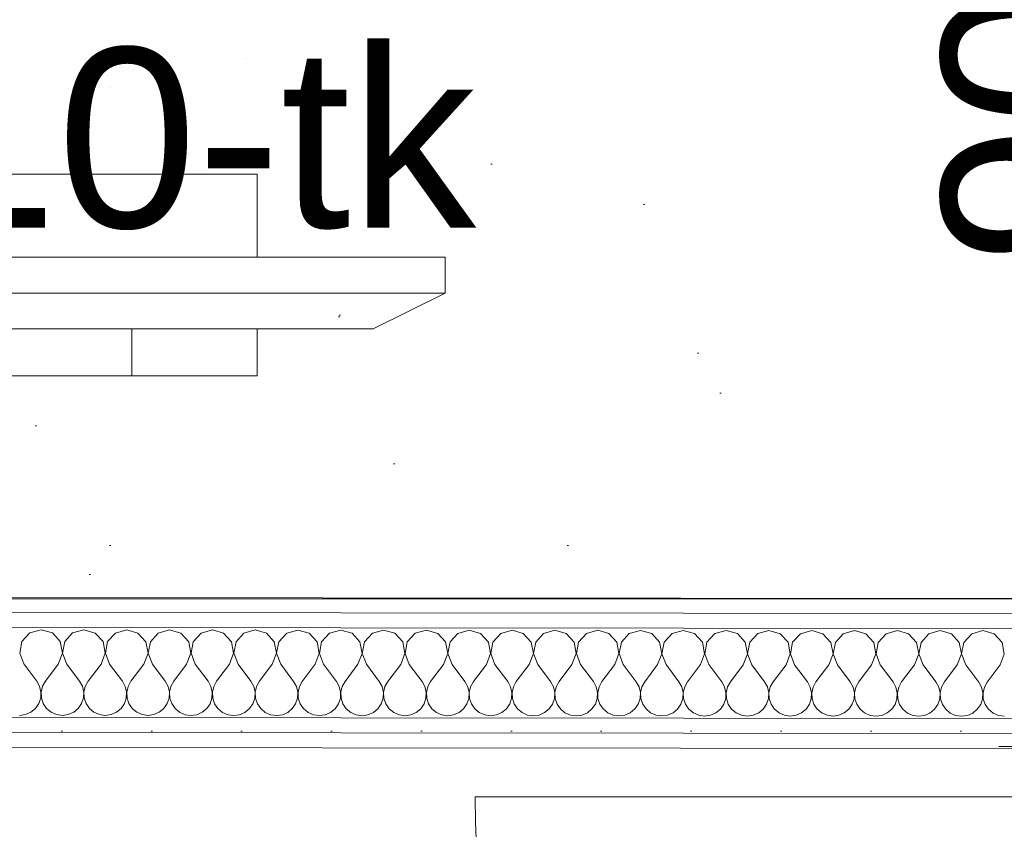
# Model space of a CAD drawing. Header units: millimetres. Extents: x -2532 to 181134, y -4151 to 53885.
# Tile 161 of 165: x 30790 to 31611, y 4118 to 4794. Entities that reach past the tile are written whole.
import ezdxf

# ---------------------------------------------------------------- set-up
doc = ezdxf.new("R2010")
doc.units = ezdxf.units.MM
doc.header["$MEASUREMENT"] = 0
doc.linetypes.add('Wipeout_Contour', pattern=[1000, 0, -1000])
for name, color, linetype in [('AR - Mööbel', 7, 'Continuous'), ('New_AR - Seinad SS 2', 7, 'Continuous'), ('New_AR - Seinad SS.ol', 7, 'Continuous'), ('New_SA - ripplaed', 7, 'Continuous'), ('SA - tähistused - valgustus', 7, 'Continuous')]:
    doc.layers.add(name, color=color, linetype=linetype)
for name, color, linetype, lineweight in [('AR - Mööbel_Pen_No__4', 8, 'Continuous', 13), ('New_AR - Seinad SS.ol_Pen_No__207', 5, 'Continuous', 13), ('New_ARCHICAD Doors_Pen_No__207', 5, 'Continuous', 13), ('New_SA - ripplaed_Pen_No__207', 5, 'Continuous', 9), ('SA - tähistused - valgustus_Pen_No__105', 30, 'Continuous', 5)]:
    doc.layers.add(name, color=color, linetype=linetype, lineweight=lineweight)
doc.styles.add('GENERATED_STYLE_3', font='txt')
doc.dimstyles.new('GENERATED_STYLE__1', dxfattribs={"dimtxt": 150, "dimasz": 76, "dimexe": 0.18, "dimexo": 0.0625, "dimgap": 0.09, "dimtad": 1, "dimdec": 0, "dimzin": 0, "dimdsep": 46, "dimtxsty": 'GENERATED_STYLE_3', "dimblk": 'ARROWHEAD_2', "dimblk1": 'ARROWHEAD_2', "dimblk2": 'ARROWHEAD_2', "dimcen": 0.09, "dimse1": 1, "dimse2": 1, "dimclrd": 256, "dimclre": 256, "dimclrt": 256, "dimadec": 0, "dimazin": 0, "dimtfac": 1, "dimtdec": 4, "dimtmove": 0, "dimatfit": 3, "dimfxl": 0, "dimtolj": 1, "dimtzin": 0, "dimarcsym": 0})
doc.dimstyles.new('GENERATED_STYLE__2', dxfattribs={"dimtxt": 150, "dimasz": 76, "dimexe": 0.18, "dimexo": 0.0625, "dimgap": 0.09, "dimtad": 1, "dimtih": 1, "dimtoh": 1, "dimdec": 0, "dimzin": 0, "dimdsep": 46, "dimtxsty": 'GENERATED_STYLE_3', "dimblk": 'ARROWHEAD_2', "dimblk1": 'ARROWHEAD_2', "dimblk2": 'ARROWHEAD_2', "dimcen": 0.09, "dimse1": 1, "dimse2": 1, "dimclrd": 256, "dimclre": 256, "dimclrt": 256, "dimadec": 0, "dimazin": 0, "dimtfac": 1, "dimtdec": 4, "dimtmove": 0, "dimatfit": 3, "dimfxl": 0, "dimtolj": 1, "dimtzin": 0, "dimarcsym": 0})
doc.dimstyles.new('GENERATED_STYLE__3', dxfattribs={"dimtxt": 150, "dimasz": 76, "dimexe": 0.18, "dimexo": 0.0625, "dimgap": 0.09, "dimtad": 1, "dimdec": 0, "dimzin": 0, "dimdsep": 46, "dimtxsty": 'GENERATED_STYLE_3', "dimblk": 'ARROWHEAD_2', "dimblk1": 'ARROWHEAD_2', "dimblk2": 'ARROWHEAD_2', "dimcen": 0.09, "dimse1": 1, "dimse2": 1, "dimclrd": 256, "dimclre": 256, "dimclrt": 256, "dimadec": 0, "dimazin": 0, "dimtfac": 1, "dimtdec": 4, "dimtmove": 2, "dimatfit": 3, "dimfxl": 0, "dimtolj": 1, "dimtzin": 0, "dimarcsym": 0})
pattern_1 = [(0, (0, 0), (0, 75), [0, -75])]

# ---------------------------------------------------------------- blocks, each defined once
blk = doc.blocks.new('Slab_30_1', base_point=(29845.23, 1165.73))
at = {"layer": 'New_SA - ripplaed_Pen_No__207', "linetype": 'Continuous'}
h = blk.add_hatch(dxfattribs=at)
h.set_pattern_fill('Dot___Dashed_hõre_0001', color=256, style=0, pattern_type=2)
h.set_pattern_definition([(45, (0, 0), (-707.107, 707.107), [750, -250, 0, -250]), (45, (88.4, 795.5), (-707.107, 707.107), [750, -250, 0, -250])])
h.paths.add_polyline_path([(29845.23, 1165.73), (31938.79, 1166.34), (31938.79, 4185.35), (29846.79, 4187.38)])
at = {"layer": 'New_SA - ripplaed_Pen_No__207', "linetype": 'Continuous', "flags": 128}
blk.add_lwpolyline([(29845.23, 1165.73), (31938.79, 1166.34), (31938.79, 4185.35), (29846.79, 4187.38)], close=True, dxfattribs=at)
blk = doc.blocks.new('Slab_59_1', base_point=(31938.91, 4310.35))
at = {"layer": 'New_SA - ripplaed_Pen_No__207', "linetype": 'Continuous'}
h = blk.add_hatch(dxfattribs=at)
h.set_pattern_fill('Carpet_0001', color=256, style=0, pattern_type=2)
h.set_pattern_definition([(45, (0, 600), (-190.9188, 190.9188), [0, -180, 0, -270]), (110, (600, 600), (253.717, 92.3454), [0, -132, 0, -228])])
h.paths.add_polyline_path([(31938.91, 4310.35), (31939.02, 7675.28), (31146.32, 7675.28), (31147.58, 7230.28), (28849.33, 7225.21), (28841.31, 6425.25), (28671.31, 6424.87), (28650.15, 4312.38), (29846.91, 4312.38)])
at = {"layer": 'New_SA - ripplaed_Pen_No__207', "linetype": 'Continuous', "flags": 128}
blk.add_lwpolyline([(31938.91, 4310.35), (31939.02, 7675.28), (31146.32, 7675.28), (31147.58, 7230.28), (28849.33, 7225.21), (28841.31, 6425.25), (28671.31, 6424.87), (28650.15, 4312.38), (29846.91, 4312.38)], close=True, dxfattribs=at)
blk = doc.blocks.new('*X736')
at = {"layer": 'New_AR - Seinad SS.ol_Pen_No__207', "linetype": 'Continuous'}
for p, q in [((30798.36, 4282), (30791.77, 4274.8)), ((30807.75, 4284.66), (30798.36, 4282)), ((30817.13, 4281.98), (30807.75, 4284.66)), ((30823.71, 4274.77), (30817.13, 4281.98)), ((30834.07, 4281.97), (30827.48, 4274.77)), ((30843.46, 4284.62), (30834.07, 4281.97)), ((30852.85, 4281.95), (30843.46, 4284.62)), ((30859.42, 4274.74), (30852.85, 4281.95)), ((30869.78, 4281.93), (30863.19, 4274.73)), ((30879.18, 4284.59), (30869.78, 4281.93)), ((30888.56, 4281.91), (30879.18, 4284.59)), ((30895.14, 4274.7), (30888.56, 4281.91)), ((30905.5, 4281.9), (30898.91, 4274.7)), ((30914.89, 4284.55), (30905.5, 4281.9)), ((30924.28, 4281.88), (30914.89, 4284.55)), ((30930.85, 4274.67), (30924.28, 4281.88)), ((30941.21, 4281.86), (30934.62, 4274.66)), ((30950.6, 4284.52), (30941.21, 4281.86)), ((30959.99, 4281.84), (30950.6, 4284.52)), ((30966.57, 4274.63), (30959.99, 4281.84)), ((30976.93, 4281.83), (30970.34, 4274.63)), ((30986.32, 4284.49), (30976.93, 4281.83)), ((30995.7, 4281.81), (30986.32, 4284.49)), ((31002.28, 4274.6), (30995.7, 4281.81)), ((31012.64, 4281.79), (31006.05, 4274.6)), ((31022.03, 4284.45), (31012.64, 4281.79)), ((31031.42, 4281.77), (31022.03, 4284.45)), ((31037.99, 4274.56), (31031.42, 4281.77)), ((31048.36, 4281.76), (31041.77, 4274.56)), ((31057.75, 4284.42), (31048.36, 4281.76)), ((31067.13, 4281.74), (31057.75, 4284.42)), ((31073.71, 4274.53), (31067.13, 4281.74)), ((31084.07, 4281.72), (31077.48, 4274.53)), ((31093.46, 4284.38), (31084.07, 4281.72)), ((31102.85, 4281.71), (31093.46, 4284.38)), ((31109.42, 4274.49), (31102.85, 4281.71)), ((31119.78, 4281.69), (31113.19, 4274.49)), ((31129.18, 4284.35), (31119.78, 4281.69)), ((31138.56, 4281.67), (31129.18, 4284.35)), ((31145.14, 4274.46), (31138.56, 4281.67)), ((31155.5, 4281.65), (31148.91, 4274.46)), ((31164.89, 4284.31), (31155.5, 4281.65)), ((31174.28, 4281.64), (31164.89, 4284.31)), ((31180.85, 4274.43), (31174.28, 4281.64)), ((31191.21, 4281.62), (31184.62, 4274.42)), ((31200.6, 4284.28), (31191.21, 4281.62)), ((31209.99, 4281.6), (31200.6, 4284.28)), ((31216.57, 4274.39), (31209.99, 4281.6)), ((31226.93, 4281.59), (31220.34, 4274.39)), ((31236.32, 4284.24), (31226.93, 4281.59)), ((31245.7, 4281.57), (31236.32, 4284.24)), ((31252.28, 4274.36), (31245.7, 4281.57)), ((31262.64, 4281.55), (31256.05, 4274.35)), ((31272.03, 4284.21), (31262.64, 4281.55)), ((31281.42, 4281.53), (31272.03, 4284.21)), ((31287.99, 4274.32), (31281.42, 4281.53)), ((31298.36, 4281.52), (31291.77, 4274.32)), ((31307.75, 4284.17), (31298.36, 4281.52)), ((31317.13, 4281.5), (31307.75, 4284.17)), ((31323.71, 4274.29), (31317.13, 4281.5)), ((31334.07, 4281.48), (31327.48, 4274.28)), ((31343.46, 4284.14), (31334.07, 4281.48)), ((31352.85, 4281.46), (31343.46, 4284.14)), ((31359.42, 4274.25), (31352.85, 4281.46)), ((31369.78, 4281.45), (31363.19, 4274.25)), ((31379.18, 4284.1), (31369.78, 4281.45)), ((31388.56, 4281.43), (31379.18, 4284.1)), ((31395.14, 4274.22), (31388.56, 4281.43)), ((31405.5, 4281.41), (31398.91, 4274.21)), ((31414.89, 4284.07), (31405.5, 4281.41)), ((31424.28, 4281.39), (31414.89, 4284.07)), ((31430.85, 4274.18), (31424.28, 4281.39)), ((31441.21, 4281.38), (31434.62, 4274.18)), ((31450.6, 4284.03), (31441.21, 4281.38)), ((31459.99, 4281.36), (31450.6, 4284.03)), ((31466.57, 4274.15), (31459.99, 4281.36)), ((31476.93, 4281.34), (31470.34, 4274.14)), ((31486.32, 4284), (31476.93, 4281.34)), ((31495.7, 4281.32), (31486.32, 4284)), ((31502.28, 4274.11), (31495.7, 4281.32)), ((31512.64, 4281.31), (31506.05, 4274.11)), ((31522.03, 4283.97), (31512.64, 4281.31)), ((31531.42, 4281.29), (31522.03, 4283.97)), ((31537.99, 4274.08), (31531.42, 4281.29)), ((31548.36, 4281.27), (31541.77, 4274.08)), ((31557.75, 4283.93), (31548.36, 4281.27)), ((31567.13, 4281.25), (31557.75, 4283.93)), ((31573.71, 4274.04), (31567.13, 4281.25)), ((31584.07, 4281.24), (31577.48, 4274.04)), ((31593.46, 4283.9), (31584.07, 4281.24)), ((31602.85, 4281.22), (31593.46, 4283.9)), ((31609.42, 4274.01), (31602.85, 4281.22)), ((30791.77, 4274.8), (30789.94, 4265.22)), ((30825.51, 4265.18), (30823.71, 4274.77)), ((30827.48, 4274.77), (30825.66, 4265.18)), ((30861.23, 4265.15), (30859.42, 4274.74)), ((30863.19, 4274.73), (30861.37, 4265.15)), ((30896.94, 4265.11), (30895.14, 4274.7)), ((30898.91, 4274.7), (30897.09, 4265.11)), ((30932.66, 4265.08), (30930.85, 4274.67)), ((30934.62, 4274.66), (30932.8, 4265.08)), ((30968.37, 4265.04), (30966.57, 4274.63)), ((30970.34, 4274.63), (30968.51, 4265.04)), ((31004.08, 4265.01), (31002.28, 4274.6)), ((31006.05, 4274.6), (31004.23, 4265.01)), ((31039.8, 4264.97), (31037.99, 4274.56)), ((31041.77, 4274.56), (31039.94, 4264.97)), ((31075.51, 4264.94), (31073.71, 4274.53)), ((31077.48, 4274.53), (31075.66, 4264.94)), ((31111.23, 4264.9), (31109.42, 4274.49)), ((31113.19, 4274.49), (31111.37, 4264.9)), ((31146.94, 4264.87), (31145.14, 4274.46)), ((31148.91, 4274.46), (31147.09, 4264.87)), ((31182.66, 4264.83), (31180.85, 4274.43)), ((31184.62, 4274.42), (31182.8, 4264.83)), ((31218.37, 4264.8), (31216.57, 4274.39)), ((31220.34, 4274.39), (31218.51, 4264.8)), ((31254.08, 4264.76), (31252.28, 4274.36)), ((31256.05, 4274.35), (31254.23, 4264.76)), ((31289.8, 4264.73), (31287.99, 4274.32)), ((31291.77, 4274.32), (31289.94, 4264.73)), ((31325.51, 4264.7), (31323.71, 4274.29)), ((31327.48, 4274.28), (31325.66, 4264.7)), ((31361.23, 4264.66), (31359.42, 4274.25)), ((31363.19, 4274.25), (31361.37, 4264.66)), ((31396.94, 4264.63), (31395.14, 4274.22)), ((31398.91, 4274.21), (31397.09, 4264.63)), ((31432.66, 4264.59), (31430.85, 4274.18)), ((31434.62, 4274.18), (31432.8, 4264.59)), ((31468.37, 4264.56), (31466.57, 4274.15)), ((31470.34, 4274.14), (31468.51, 4264.56)), ((31504.08, 4264.52), (31502.28, 4274.11)), ((31506.05, 4274.11), (31504.23, 4264.52)), ((31539.8, 4264.49), (31537.99, 4274.08)), ((31541.77, 4274.08), (31539.94, 4264.49)), ((31575.51, 4264.45), (31573.71, 4274.04)), ((31577.48, 4274.04), (31575.66, 4264.45)), ((31611.23, 4264.42), (31609.42, 4274.01)), ((30789.94, 4265.22), (30793.43, 4256.1)), ((30822, 4256.07), (30825.51, 4265.18)), ((30825.66, 4265.18), (30829.15, 4256.07)), ((30857.72, 4256.04), (30861.23, 4265.15)), ((30861.37, 4265.15), (30864.86, 4256.03)), ((30893.43, 4256), (30896.94, 4265.11)), ((30897.09, 4265.11), (30900.58, 4256)), ((30929.15, 4255.97), (30932.66, 4265.08)), ((30932.8, 4265.08), (30936.29, 4255.96)), ((30964.86, 4255.94), (30968.37, 4265.04)), ((30968.51, 4265.04), (30972, 4255.93)), ((31000.58, 4255.9), (31004.08, 4265.01)), ((31004.23, 4265.01), (31007.72, 4255.89)), ((31036.29, 4255.87), (31039.8, 4264.97)), ((31039.94, 4264.97), (31043.43, 4255.86)), ((31072, 4255.83), (31075.51, 4264.94)), ((31075.66, 4264.94), (31079.15, 4255.82)), ((31107.72, 4255.8), (31111.23, 4264.9)), ((31111.37, 4264.9), (31114.86, 4255.79)), ((31143.43, 4255.76), (31146.94, 4264.87)), ((31147.09, 4264.87), (31150.58, 4255.75)), ((31179.15, 4255.73), (31182.66, 4264.83)), ((31182.8, 4264.83), (31186.29, 4255.72)), ((31214.86, 4255.69), (31218.37, 4264.8)), ((31218.51, 4264.8), (31222, 4255.69)), ((31250.58, 4255.66), (31254.08, 4264.76)), ((31254.23, 4264.76), (31257.72, 4255.65)), ((31286.29, 4255.62), (31289.8, 4264.73)), ((31289.94, 4264.73), (31293.43, 4255.62)), ((31322, 4255.59), (31325.51, 4264.7)), ((31325.66, 4264.7), (31329.15, 4255.58)), ((31357.72, 4255.55), (31361.23, 4264.66)), ((31361.37, 4264.66), (31364.86, 4255.55)), ((31393.43, 4255.52), (31396.94, 4264.63)), ((31397.09, 4264.63), (31400.58, 4255.51)), ((31429.15, 4255.48), (31432.66, 4264.59)), ((31432.8, 4264.59), (31436.29, 4255.48)), ((31464.86, 4255.45), (31468.37, 4264.56)), ((31468.51, 4264.56), (31472, 4255.44)), ((31500.58, 4255.41), (31504.08, 4264.52)), ((31504.23, 4264.52), (31507.72, 4255.41)), ((31536.29, 4255.38), (31539.8, 4264.49)), ((31539.94, 4264.49), (31543.43, 4255.37)), ((31572, 4255.35), (31575.51, 4264.45)), ((31575.66, 4264.45), (31579.15, 4255.34)), ((31607.72, 4255.31), (31611.23, 4264.42)), ((30793.43, 4256.1), (30804.13, 4241.81)), ((30822, 4256.07), (30811.28, 4241.8)), ((30829.15, 4256.07), (30839.85, 4241.77)), ((30857.72, 4256.04), (30846.99, 4241.76)), ((30864.86, 4256.03), (30875.56, 4241.74)), ((30893.43, 4256), (30882.71, 4241.73)), ((30900.58, 4256), (30911.28, 4241.7)), ((30929.15, 4255.97), (30918.42, 4241.69)), ((30936.29, 4255.96), (30946.99, 4241.67)), ((30964.86, 4255.94), (30954.13, 4241.66)), ((30972, 4255.93), (30982.71, 4241.63)), ((31000.58, 4255.9), (30989.85, 4241.63)), ((31007.72, 4255.89), (31018.42, 4241.6)), ((31036.29, 4255.87), (31025.56, 4241.59)), ((31043.43, 4255.86), (31054.13, 4241.56)), ((31072, 4255.83), (31061.28, 4241.56)), ((31079.15, 4255.82), (31089.85, 4241.53)), ((31107.72, 4255.8), (31096.99, 4241.52)), ((31114.86, 4255.79), (31125.56, 4241.49)), ((31143.43, 4255.76), (31132.71, 4241.49)), ((31150.58, 4255.75), (31161.28, 4241.46)), ((31179.15, 4255.73), (31168.42, 4241.45)), ((31186.29, 4255.72), (31196.99, 4241.42)), ((31214.86, 4255.69), (31204.13, 4241.42)), ((31222, 4255.69), (31232.71, 4241.39)), ((31250.58, 4255.66), (31239.85, 4241.38)), ((31257.72, 4255.65), (31268.42, 4241.35)), ((31286.29, 4255.62), (31275.56, 4241.35)), ((31293.43, 4255.62), (31304.13, 4241.32)), ((31322, 4255.59), (31311.28, 4241.31)), ((31329.15, 4255.58), (31339.85, 4241.29)), ((31357.72, 4255.55), (31346.99, 4241.28)), ((31364.86, 4255.55), (31375.56, 4241.25)), ((31393.43, 4255.52), (31382.71, 4241.24)), ((31400.58, 4255.51), (31411.28, 4241.22)), ((31429.15, 4255.48), (31418.42, 4241.21)), ((31436.29, 4255.48), (31446.99, 4241.18)), ((31464.86, 4255.45), (31454.13, 4241.17)), ((31472, 4255.44), (31482.71, 4241.15)), ((31500.58, 4255.41), (31489.85, 4241.14)), ((31507.72, 4255.41), (31518.42, 4241.11)), ((31536.29, 4255.38), (31525.56, 4241.1)), ((31543.43, 4255.37), (31554.13, 4241.08)), ((31572, 4255.35), (31561.28, 4241.07)), ((31579.15, 4255.34), (31589.85, 4241.04)), ((31607.72, 4255.31), (31596.99, 4241.04)), ((30806.51, 4237.49), (30804.13, 4241.81)), ((30811.28, 4241.8), (30808.89, 4237.49)), ((30842.23, 4237.46), (30839.85, 4241.77)), ((30846.99, 4241.76), (30844.6, 4237.45)), ((30877.94, 4237.42), (30875.56, 4241.74)), ((30882.71, 4241.73), (30880.32, 4237.42)), ((30913.66, 4237.39), (30911.28, 4241.7)), ((30918.42, 4241.69), (30916.03, 4237.39)), ((30949.37, 4237.35), (30946.99, 4241.67)), ((30954.13, 4241.66), (30951.75, 4237.35)), ((30985.09, 4237.32), (30982.71, 4241.63)), ((30989.85, 4241.63), (30987.46, 4237.32)), ((31020.8, 4237.28), (31018.42, 4241.6)), ((31025.56, 4241.59), (31023.17, 4237.28)), ((31056.51, 4237.25), (31054.13, 4241.56)), ((31061.28, 4241.56), (31058.89, 4237.25)), ((31092.23, 4237.21), (31089.85, 4241.53)), ((31096.99, 4241.52), (31094.6, 4237.21)), ((31127.94, 4237.18), (31125.56, 4241.49)), ((31132.71, 4241.49), (31130.32, 4237.18)), ((31163.66, 4237.14), (31161.28, 4241.46)), ((31168.42, 4241.45), (31166.03, 4237.14)), ((31199.37, 4237.11), (31196.99, 4241.42)), ((31204.13, 4241.42), (31201.75, 4237.11)), ((31235.09, 4237.08), (31232.71, 4241.39)), ((31239.85, 4241.38), (31237.46, 4237.07)), ((31270.8, 4237.04), (31268.42, 4241.35)), ((31275.56, 4241.35), (31273.17, 4237.04)), ((31306.51, 4237.01), (31304.13, 4241.32)), ((31311.28, 4241.31), (31308.89, 4237)), ((31342.23, 4236.97), (31339.85, 4241.29)), ((31346.99, 4241.28), (31344.6, 4236.97)), ((31377.94, 4236.94), (31375.56, 4241.25)), ((31382.71, 4241.24), (31380.32, 4236.93)), ((31413.66, 4236.9), (31411.28, 4241.22)), ((31418.42, 4241.21), (31416.03, 4236.9)), ((31449.37, 4236.87), (31446.99, 4241.18)), ((31454.13, 4241.17), (31451.75, 4236.86)), ((31485.08, 4236.83), (31482.71, 4241.15)), ((31489.85, 4241.14), (31487.46, 4236.83)), ((31520.8, 4236.8), (31518.42, 4241.11)), ((31525.56, 4241.1), (31523.17, 4236.8)), ((31556.51, 4236.76), (31554.13, 4241.08)), ((31561.28, 4241.07), (31558.89, 4236.76)), ((31592.23, 4236.73), (31589.85, 4241.04)), ((31596.99, 4241.04), (31594.6, 4236.73)), ((30807.62, 4232.69), (30806.51, 4237.49)), ((30807.38, 4227.77), (30807.62, 4232.69)), ((30808.89, 4237.49), (30807.77, 4232.69)), ((30807.77, 4232.69), (30808, 4227.77)), ((30843.34, 4232.66), (30842.23, 4237.46)), ((30843.1, 4227.74), (30843.34, 4232.66)), ((30844.6, 4237.45), (30843.48, 4232.66)), ((30843.48, 4232.66), (30843.72, 4227.74)), ((30879.05, 4232.62), (30877.94, 4237.42)), ((30878.81, 4227.7), (30879.05, 4232.62)), ((30880.32, 4237.42), (30879.2, 4232.62)), ((30879.2, 4232.62), (30879.43, 4227.7)), ((30914.77, 4232.59), (30913.66, 4237.39)), ((30914.52, 4227.67), (30914.77, 4232.59)), ((30916.03, 4237.39), (30914.91, 4232.59)), ((30914.91, 4232.59), (30915.15, 4227.67)), ((30950.48, 4232.55), (30949.37, 4237.35)), ((30950.24, 4227.63), (30950.48, 4232.55)), ((30951.75, 4237.35), (30950.63, 4232.55)), ((30950.63, 4232.55), (30950.86, 4227.63)), ((30986.2, 4232.52), (30985.09, 4237.32)), ((30985.95, 4227.6), (30986.2, 4232.52)), ((30987.46, 4237.32), (30986.34, 4232.52)), ((30986.34, 4232.52), (30986.57, 4227.6)), ((31021.91, 4232.48), (31020.8, 4237.28)), ((31021.67, 4227.56), (31021.91, 4232.48)), ((31023.17, 4237.28), (31022.05, 4232.48)), ((31022.05, 4232.48), (31022.29, 4227.56)), ((31057.62, 4232.45), (31056.51, 4237.25)), ((31057.38, 4227.53), (31057.62, 4232.45)), ((31058.89, 4237.25), (31057.77, 4232.45)), ((31057.77, 4232.45), (31058, 4227.53)), ((31093.34, 4232.41), (31092.23, 4237.21)), ((31093.1, 4227.49), (31093.34, 4232.41)), ((31094.6, 4237.21), (31093.48, 4232.41)), ((31093.48, 4232.41), (31093.72, 4227.49)), ((31129.05, 4232.38), (31127.94, 4237.18)), ((31128.81, 4227.46), (31129.05, 4232.38)), ((31130.32, 4237.18), (31129.2, 4232.38)), ((31129.2, 4232.38), (31129.43, 4227.46)), ((31164.77, 4232.34), (31163.66, 4237.14)), ((31164.52, 4227.42), (31164.77, 4232.34)), ((31166.03, 4237.14), (31164.91, 4232.34)), ((31164.91, 4232.34), (31165.15, 4227.42)), ((31200.48, 4232.31), (31199.37, 4237.11)), ((31200.24, 4227.39), (31200.48, 4232.31)), ((31201.75, 4237.11), (31200.63, 4232.31)), ((31200.63, 4232.31), (31200.86, 4227.39)), ((31236.2, 4232.28), (31235.09, 4237.08)), ((31235.95, 4227.35), (31236.2, 4232.28)), ((31237.46, 4237.07), (31236.34, 4232.28)), ((31236.34, 4232.28), (31236.57, 4227.35)), ((31271.91, 4232.24), (31270.8, 4237.04)), ((31271.67, 4227.32), (31271.91, 4232.24)), ((31273.17, 4237.04), (31272.05, 4232.24)), ((31272.05, 4232.24), (31272.29, 4227.32)), ((31307.62, 4232.21), (31306.51, 4237.01)), ((31307.38, 4227.28), (31307.62, 4232.21)), ((31308.89, 4237), (31307.77, 4232.21)), ((31307.77, 4232.21), (31308, 4227.28)), ((31343.34, 4232.17), (31342.23, 4236.97)), ((31343.09, 4227.25), (31343.34, 4232.17)), ((31344.6, 4236.97), (31343.48, 4232.17)), ((31343.48, 4232.17), (31343.72, 4227.25)), ((31379.05, 4232.14), (31377.94, 4236.94)), ((31378.81, 4227.22), (31379.05, 4232.14)), ((31380.32, 4236.93), (31379.2, 4232.14)), ((31379.2, 4232.14), (31379.43, 4227.21)), ((31414.77, 4232.1), (31413.66, 4236.9)), ((31414.52, 4227.18), (31414.77, 4232.1)), ((31416.03, 4236.9), (31414.91, 4232.1)), ((31414.91, 4232.1), (31415.15, 4227.18)), ((31450.48, 4232.07), (31449.37, 4236.87)), ((31450.24, 4227.15), (31450.48, 4232.07)), ((31451.75, 4236.86), (31450.63, 4232.07)), ((31450.63, 4232.07), (31450.86, 4227.15)), ((31486.2, 4232.03), (31485.08, 4236.83)), ((31485.95, 4227.11), (31486.2, 4232.03)), ((31487.46, 4236.83), (31486.34, 4232.03)), ((31486.34, 4232.03), (31486.57, 4227.11)), ((31521.91, 4232), (31520.8, 4236.8)), ((31521.67, 4227.08), (31521.91, 4232)), ((31523.17, 4236.8), (31522.05, 4232)), ((31522.05, 4232), (31522.29, 4227.08)), ((31557.62, 4231.96), (31556.51, 4236.76)), ((31557.38, 4227.04), (31557.62, 4231.96)), ((31558.89, 4236.76), (31557.77, 4231.96)), ((31557.77, 4231.96), (31558, 4227.04)), ((31593.34, 4231.93), (31592.23, 4236.73)), ((31593.09, 4227.01), (31593.34, 4231.93)), ((31594.6, 4236.73), (31593.48, 4231.93)), ((31593.48, 4231.93), (31593.72, 4227.01)), ((30803.01, 4219.05), (30805.8, 4223.1)), ((30805.8, 4223.1), (30807.38, 4227.77)), ((30808, 4227.77), (30809.57, 4223.1)), ((30809.57, 4223.1), (30812.36, 4219.04)), ((30838.72, 4219.01), (30841.52, 4223.07)), ((30841.52, 4223.07), (30843.1, 4227.74)), ((30843.72, 4227.74), (30845.29, 4223.07)), ((30845.29, 4223.07), (30848.07, 4219)), ((30874.44, 4218.98), (30877.23, 4223.03)), ((30877.23, 4223.03), (30878.81, 4227.7)), ((30879.43, 4227.7), (30881, 4223.03)), ((30881, 4223.03), (30883.79, 4218.97)), ((30910.15, 4218.94), (30912.94, 4223)), ((30912.94, 4223), (30914.52, 4227.67)), ((30915.15, 4227.67), (30916.72, 4223)), ((30916.72, 4223), (30919.5, 4218.93)), ((30945.86, 4218.91), (30948.66, 4222.96)), ((30948.66, 4222.96), (30950.24, 4227.63)), ((30950.86, 4227.63), (30952.43, 4222.96)), ((30952.43, 4222.96), (30955.22, 4218.9)), ((30981.58, 4218.87), (30984.37, 4222.93)), ((30984.37, 4222.93), (30985.95, 4227.6)), ((30986.57, 4227.6), (30988.14, 4222.93)), ((30988.14, 4222.93), (30990.93, 4218.86)), ((31017.29, 4218.84), (31020.09, 4222.9)), ((31020.09, 4222.9), (31021.67, 4227.56)), ((31022.29, 4227.56), (31023.86, 4222.89)), ((31023.86, 4222.89), (31026.64, 4218.83)), ((31053.01, 4218.8), (31055.8, 4222.86)), ((31055.8, 4222.86), (31057.38, 4227.53)), ((31058, 4227.53), (31059.57, 4222.86)), ((31059.57, 4222.86), (31062.36, 4218.79)), ((31088.72, 4218.77), (31091.52, 4222.83)), ((31091.52, 4222.83), (31093.1, 4227.49)), ((31093.72, 4227.49), (31095.29, 4222.82)), ((31095.29, 4222.82), (31098.07, 4218.76)), ((31124.44, 4218.73), (31127.23, 4222.79)), ((31127.23, 4222.79), (31128.81, 4227.46)), ((31129.43, 4227.46), (31131, 4222.79)), ((31131, 4222.79), (31133.79, 4218.72)), ((31160.15, 4218.7), (31162.94, 4222.76)), ((31162.94, 4222.76), (31164.52, 4227.42)), ((31165.15, 4227.42), (31166.72, 4222.75)), ((31166.72, 4222.75), (31169.5, 4218.69)), ((31195.86, 4218.66), (31198.66, 4222.72)), ((31198.66, 4222.72), (31200.24, 4227.39)), ((31200.86, 4227.39), (31202.43, 4222.72)), ((31202.43, 4222.72), (31205.22, 4218.65)), ((31231.58, 4218.63), (31234.37, 4222.69)), ((31234.37, 4222.69), (31235.95, 4227.35)), ((31236.57, 4227.35), (31238.14, 4222.68)), ((31238.14, 4222.68), (31240.93, 4218.62)), ((31267.29, 4218.59), (31270.09, 4222.65)), ((31270.09, 4222.65), (31271.67, 4227.32)), ((31272.29, 4227.32), (31273.86, 4222.65)), ((31273.86, 4222.65), (31276.64, 4218.59)), ((31303.01, 4218.56), (31305.8, 4222.62)), ((31305.8, 4222.62), (31307.38, 4227.28)), ((31308, 4227.28), (31309.57, 4222.61)), ((31309.57, 4222.61), (31312.36, 4218.55)), ((31338.72, 4218.53), (31341.52, 4222.58)), ((31341.52, 4222.58), (31343.09, 4227.25)), ((31343.72, 4227.25), (31345.29, 4222.58)), ((31345.29, 4222.58), (31348.07, 4218.52)), ((31374.44, 4218.49), (31377.23, 4222.55)), ((31377.23, 4222.55), (31378.81, 4227.22)), ((31379.43, 4227.21), (31381, 4222.54)), ((31381, 4222.54), (31383.79, 4218.48)), ((31410.15, 4218.46), (31412.94, 4222.51)), ((31412.94, 4222.51), (31414.52, 4227.18)), ((31415.15, 4227.18), (31416.72, 4222.51)), ((31416.72, 4222.51), (31419.5, 4218.45)), ((31445.86, 4218.42), (31448.66, 4222.48)), ((31448.66, 4222.48), (31450.24, 4227.15)), ((31450.86, 4227.15), (31452.43, 4222.48)), ((31452.43, 4222.48), (31455.22, 4218.41)), ((31481.58, 4218.39), (31484.37, 4222.44)), ((31484.37, 4222.44), (31485.95, 4227.11)), ((31486.57, 4227.11), (31488.14, 4222.44)), ((31488.14, 4222.44), (31490.93, 4218.38)), ((31517.29, 4218.35), (31520.09, 4222.41)), ((31520.09, 4222.41), (31521.67, 4227.08)), ((31522.29, 4227.08), (31523.86, 4222.41)), ((31523.86, 4222.41), (31526.64, 4218.34)), ((31553.01, 4218.32), (31555.8, 4222.38)), ((31555.8, 4222.38), (31557.38, 4227.04)), ((31558, 4227.04), (31559.57, 4222.37)), ((31559.57, 4222.37), (31562.36, 4218.31)), ((31588.72, 4218.28), (31591.52, 4222.34)), ((31591.52, 4222.34), (31593.09, 4227.01)), ((31593.72, 4227.01), (31595.29, 4222.34)), ((31595.29, 4222.34), (31598.07, 4218.27)), ((30789.82, 4213.25), (30794.7, 4213.92)), ((30794.7, 4213.92), (30799.21, 4215.91)), ((30799.21, 4215.91), (30803.01, 4219.05)), ((30812.36, 4219.04), (30816.15, 4215.89)), ((30816.15, 4215.89), (30820.66, 4213.9)), ((30820.66, 4213.9), (30825.53, 4213.21)), ((30825.53, 4213.21), (30830.42, 4213.89)), ((30830.42, 4213.89), (30834.93, 4215.87)), ((30834.93, 4215.87), (30838.72, 4219.01)), ((30848.07, 4219), (30851.86, 4215.85)), ((30851.86, 4215.85), (30856.37, 4213.86)), ((30856.37, 4213.86), (30861.25, 4213.18)), ((30861.25, 4213.18), (30866.13, 4213.85)), ((30866.13, 4213.85), (30870.64, 4215.84)), ((30870.64, 4215.84), (30874.44, 4218.98)), ((30883.79, 4218.97), (30887.58, 4215.82)), ((30887.58, 4215.82), (30892.08, 4213.83)), ((30892.08, 4213.83), (30896.96, 4213.14)), ((30896.96, 4213.14), (30901.84, 4213.82)), ((30901.84, 4213.82), (30906.35, 4215.8)), ((30906.35, 4215.8), (30910.15, 4218.94)), ((30919.5, 4218.93), (30923.29, 4215.79)), ((30923.29, 4215.79), (30927.8, 4213.79)), ((30927.8, 4213.79), (30932.68, 4213.11)), ((30932.68, 4213.11), (30937.56, 4213.78)), ((30937.56, 4213.78), (30942.07, 4215.77)), ((30942.07, 4215.77), (30945.86, 4218.91)), ((30955.22, 4218.9), (30959.01, 4215.75)), ((30959.01, 4215.75), (30963.51, 4213.76)), ((30963.51, 4213.76), (30968.39, 4213.07)), ((30968.39, 4213.07), (30973.27, 4213.75)), ((30973.27, 4213.75), (30977.78, 4215.73)), ((30977.78, 4215.73), (30981.58, 4218.87)), ((30990.93, 4218.86), (30994.72, 4215.72)), ((30994.72, 4215.72), (30999.23, 4213.72)), ((30999.23, 4213.72), (31004.11, 4213.04)), ((31004.11, 4213.04), (31008.99, 4213.71)), ((31008.99, 4213.71), (31013.5, 4215.7)), ((31013.5, 4215.7), (31017.29, 4218.84)), ((31026.64, 4218.83), (31030.43, 4215.68)), ((31030.43, 4215.68), (31034.94, 4213.69)), ((31034.94, 4213.69), (31039.82, 4213.01)), ((31039.82, 4213.01), (31044.7, 4213.68)), ((31044.7, 4213.68), (31049.21, 4215.66)), ((31049.21, 4215.66), (31053.01, 4218.8)), ((31062.36, 4218.79), (31066.15, 4215.65)), ((31066.15, 4215.65), (31070.66, 4213.65)), ((31070.66, 4213.65), (31075.53, 4212.97)), ((31075.53, 4212.97), (31080.42, 4213.65)), ((31080.42, 4213.65), (31084.93, 4215.63)), ((31084.93, 4215.63), (31088.72, 4218.77)), ((31098.07, 4218.76), (31101.86, 4215.61)), ((31101.86, 4215.61), (31106.37, 4213.62)), ((31106.37, 4213.62), (31111.25, 4212.94)), ((31111.25, 4212.94), (31116.13, 4213.61)), ((31116.13, 4213.61), (31120.64, 4215.59)), ((31120.64, 4215.59), (31124.44, 4218.73)), ((31133.79, 4218.72), (31137.58, 4215.58)), ((31137.58, 4215.58), (31142.08, 4213.59)), ((31142.08, 4213.59), (31146.96, 4212.9)), ((31146.96, 4212.9), (31151.84, 4213.58)), ((31151.84, 4213.58), (31156.35, 4215.56)), ((31156.35, 4215.56), (31160.15, 4218.7)), ((31169.5, 4218.69), (31173.29, 4215.54)), ((31173.29, 4215.54), (31177.8, 4213.55)), ((31187.56, 4213.54), (31192.07, 4215.52)), ((31192.07, 4215.52), (31195.86, 4218.66)), ((31205.22, 4218.65), (31209.01, 4215.51)), ((31209.01, 4215.51), (31213.51, 4213.52)), ((31223.27, 4213.51), (31227.78, 4215.49)), ((31227.78, 4215.49), (31231.58, 4218.63)), ((31240.93, 4218.62), (31244.72, 4215.47)), ((31244.72, 4215.47), (31249.23, 4213.48)), ((31258.99, 4213.47), (31263.5, 4215.45)), ((31263.5, 4215.45), (31267.29, 4218.59)), ((31276.64, 4218.59), (31280.43, 4215.44)), ((31280.43, 4215.44), (31284.94, 4213.45)), ((31294.7, 4213.44), (31299.21, 4215.42)), ((31299.21, 4215.42), (31303.01, 4218.56)), ((31312.36, 4218.55), (31316.15, 4215.4)), ((31316.15, 4215.4), (31320.66, 4213.41)), ((31330.41, 4213.4), (31334.93, 4215.39)), ((31334.93, 4215.39), (31338.72, 4218.53)), ((31348.07, 4218.52), (31351.86, 4215.37)), ((31351.86, 4215.37), (31356.37, 4213.38)), ((31366.13, 4213.37), (31370.64, 4215.35)), ((31370.64, 4215.35), (31374.44, 4218.49)), ((31383.79, 4218.48), (31387.58, 4215.33)), ((31387.58, 4215.33), (31392.08, 4213.34)), ((31401.84, 4213.33), (31406.35, 4215.32)), ((31406.35, 4215.32), (31410.15, 4218.46)), ((31419.5, 4218.45), (31423.29, 4215.3)), ((31423.29, 4215.3), (31427.8, 4213.31)), ((31437.56, 4213.3), (31442.07, 4215.28)), ((31442.07, 4215.28), (31445.86, 4218.42)), ((31455.22, 4218.41), (31459.01, 4215.26)), ((31459.01, 4215.26), (31463.51, 4213.27)), ((31473.27, 4213.26), (31477.78, 4215.25)), ((31477.78, 4215.25), (31481.58, 4218.39)), ((31490.93, 4218.38), (31494.72, 4215.23)), ((31494.72, 4215.23), (31499.23, 4213.24)), ((31508.99, 4213.23), (31513.5, 4215.21)), ((31513.5, 4215.21), (31517.29, 4218.35)), ((31526.64, 4218.34), (31530.43, 4215.2)), ((31530.43, 4215.2), (31534.94, 4213.2)), ((31544.7, 4213.19), (31549.21, 4215.18)), ((31549.21, 4215.18), (31553.01, 4218.32)), ((31562.36, 4218.31), (31566.15, 4215.16)), ((31566.15, 4215.16), (31570.66, 4213.17)), ((31580.41, 4213.16), (31584.93, 4215.14)), ((31584.93, 4215.14), (31588.72, 4218.28)), ((31598.07, 4218.27), (31601.86, 4215.13)), ((31601.86, 4215.13), (31606.37, 4213.13)), ((31177.8, 4213.55), (31182.68, 4212.87)), ((31182.68, 4212.87), (31187.56, 4213.54)), ((31213.51, 4213.52), (31218.39, 4212.83)), ((31218.39, 4212.83), (31223.27, 4213.51)), ((31249.23, 4213.48), (31254.11, 4212.8)), ((31254.11, 4212.8), (31258.99, 4213.47)), ((31284.94, 4213.45), (31289.82, 4212.76)), ((31289.82, 4212.76), (31294.7, 4213.44)), ((31320.66, 4213.41), (31325.53, 4212.73)), ((31325.53, 4212.73), (31330.41, 4213.4)), ((31356.37, 4213.38), (31361.25, 4212.69)), ((31361.25, 4212.69), (31366.13, 4213.37)), ((31392.08, 4213.34), (31396.96, 4212.66)), ((31396.96, 4212.66), (31401.84, 4213.33)), ((31427.8, 4213.31), (31432.68, 4212.62)), ((31432.68, 4212.62), (31437.56, 4213.3)), ((31463.51, 4213.27), (31468.39, 4212.59)), ((31468.39, 4212.59), (31473.27, 4213.26)), ((31499.23, 4213.24), (31504.11, 4212.55)), ((31504.11, 4212.55), (31508.99, 4213.23)), ((31534.94, 4213.2), (31539.82, 4212.52)), ((31539.82, 4212.52), (31544.7, 4213.19)), ((31570.66, 4213.17), (31575.53, 4212.48)), ((31575.53, 4212.48), (31580.41, 4213.16)), ((31606.37, 4213.13), (31611.25, 4212.45))]:
    blk.add_line(p, q, dxfattribs=at)
blk = doc.blocks.new('Wall_168_1', base_point=(29846.91, 4312.38))
at = {"linetype": 'Wipeout_Contour', "ltscale": 124766.846408}
blk.add_wipeout([(31938.79, 4310.35), (29846.91, 4312.38), (29846.9, 4299.88), (31938.78, 4297.85)], dxfattribs=at).dxf.layer = 'New_AR - Seinad SS.ol'
at = {"layer": 'New_AR - Seinad SS.ol_Pen_No__207', "linetype": 'Continuous'}
h = blk.add_hatch(dxfattribs=at)
h.set_pattern_fill('Gypsum_0001', color=256, style=0, pattern_type=2)
h.set_pattern_definition(pattern_1)
h.paths.add_polyline_path([(31938.79, 4310.35), (29846.91, 4312.38), (29846.9, 4299.88), (31938.78, 4297.85)])
at = {"layer": 'New_AR - Seinad SS.ol_Pen_No__207', "linetype": 'Continuous', "flags": 128}
blk.add_lwpolyline([(31938.79, 4310.35), (29846.91, 4312.38)], dxfattribs=at)
at = {"linetype": 'Wipeout_Contour', "ltscale": 124759.899455}
blk.add_wipeout([(31938.78, 4297.85), (29846.9, 4299.88), (29846.88, 4287.38), (31938.77, 4285.35)], dxfattribs=at).dxf.layer = 'New_AR - Seinad SS.ol'
at = {"layer": 'New_AR - Seinad SS.ol_Pen_No__207', "linetype": 'Continuous'}
h = blk.add_hatch(dxfattribs=at)
h.set_pattern_fill('Gypsum_0001', color=256, style=0, pattern_type=2)
h.set_pattern_definition(pattern_1)
h.paths.add_polyline_path([(31938.78, 4297.85), (29846.9, 4299.88), (29846.88, 4287.38), (31938.77, 4285.35)])
blk.add_line((31938.78, 4297.85), (29846.9, 4299.88), dxfattribs=at)
at = {"linetype": 'Wipeout_Contour', "ltscale": 124735.824889}
blk.add_wipeout([(31938.77, 4285.35), (29846.88, 4287.38), (29846.81, 4212.38), (31938.69, 4210.35)], dxfattribs=at).dxf.layer = 'New_AR - Seinad SS.ol'
at = {"layer": 'New_AR - Seinad SS.ol_Pen_No__207', "linetype": 'Continuous'}
blk.add_line((31938.77, 4285.35), (29846.88, 4287.38), dxfattribs=at)
at = {"layer": 'New_AR - Seinad SS.ol'}
blk.add_blockref('*X736', (0, 0), dxfattribs=at)
at = {"linetype": 'Wipeout_Contour', "ltscale": 124711.821811}
blk.add_wipeout([(31938.69, 4210.35), (29846.81, 4212.38), (29846.8, 4199.88), (31938.68, 4197.85)], dxfattribs=at).dxf.layer = 'New_AR - Seinad SS.ol'
at = {"layer": 'New_AR - Seinad SS.ol_Pen_No__207', "linetype": 'Continuous'}
h = blk.add_hatch(dxfattribs=at)
h.set_pattern_fill('Gypsum_0001', color=256, style=0, pattern_type=2)
h.set_pattern_definition(pattern_1)
h.paths.add_polyline_path([(31938.69, 4210.35), (29846.81, 4212.38), (29846.8, 4199.88), (31938.68, 4197.85)])
blk.add_line((31938.69, 4210.35), (29846.81, 4212.38), dxfattribs=at)
at = {"linetype": 'Wipeout_Contour', "ltscale": 124705.032335}
blk.add_wipeout([(31938.68, 4197.85), (29846.8, 4199.88), (29846.79, 4187.38), (31938.67, 4185.35)], dxfattribs=at).dxf.layer = 'New_AR - Seinad SS.ol'
at = {"layer": 'New_AR - Seinad SS.ol_Pen_No__207', "linetype": 'Continuous'}
h = blk.add_hatch(dxfattribs=at)
h.set_pattern_fill('Gypsum_0001', color=256, style=0, pattern_type=2)
h.set_pattern_definition(pattern_1)
h.paths.add_polyline_path([(31938.68, 4197.85), (29846.8, 4199.88), (29846.79, 4187.38), (31938.67, 4185.35)])
blk.add_line((31938.68, 4197.85), (29846.8, 4199.88), dxfattribs=at)
at = {"layer": 'New_AR - Seinad SS.ol_Pen_No__207', "linetype": 'Continuous', "flags": 128}
blk.add_lwpolyline([(29846.79, 4187.38), (31938.67, 4185.35)], dxfattribs=at)
blk = doc.blocks.new('Door 22[34]_1')
at = {"layer": 'New_ARCHICAD Doors_Pen_No__207', "linetype": 'Continuous'}
blk.add_line((31989.79, 4145.35), (31169.79, 4145.35), dxfattribs=at)
blk.add_arc((31989.79, 4145.35), 820, 180, 270, dxfattribs=at)
blk = doc.blocks.new('Wall_169_1', base_point=(31938.79, 1166.34))
at = {"layer": 'New_ARCHICAD Doors_Pen_No__207', "linetype": 'Continuous'}
blk.add_blockref('Door 22[34]_1', (0, 0), dxfattribs=at)
blk = doc.blocks.new('Office Desk Rect 22')
at = {"layer": 'AR - Mööbel_Pen_No__4', "linetype": 'Continuous'}
blk.add_line((1400, 800), (0, 800), dxfattribs=at)
blk = doc.blocks.new('Monitor (LCD) 22_3')
at = {"layer": 'AR - Mööbel_Pen_No__4', "linetype": 'Continuous'}
for p, q in [((470.79, 168.3), (156.93, 168.3)), ((156.93, 168.3), (156.93, 129.15)), ((261.55, 129.15), (261.55, 168.3)), ((366.17, 129.15), (366.17, 168.3)), ((470.79, 129.15), (470.79, 168.3)), ((0, 99.15), (60, 129.15)), ((60, 129.15), (567.73, 129.15)), ((156.93, 129.15), (470.79, 129.15)), ((627.73, 99.15), (567.73, 129.15)), ((627.73, 99.15), (0, 99.15)), ((0, 99.15), (0, 69.15)), ((627.73, 69.15), (627.73, 99.15)), ((0, 69.15), (627.73, 69.15)), ((470.79, 69.15), (156.93, 69.15)), ((156.93, 69.15), (156.93, 0)), ((470.79, 0), (470.79, 69.15)), ((156.93, 0), (470.79, 0))]:
    blk.add_line(p, q, dxfattribs=at)
blk = doc.blocks.new('*D2103')
at = {"layer": 'SA - tähistused - valgustus_Pen_No__105', "linetype": 'Continuous'}
for p, q in [((31681.79, 4187.38), (31681.79, 4236.28)), ((31731.79, 4158.51), (31631.79, 4216.25)), ((31756.79, 4187.38), (31606.79, 4187.38)), ((31681.79, 2487.06), (31681.79, 4187.38)), ((31631.79, 2515.93), (31731.79, 2458.19)), ((31756.79, 2487.06), (31606.79, 2487.06))]:
    blk.add_line(p, q, dxfattribs=at)
at = {"layer": 'SA - tähistused - valgustus_Pen_No__105', "insert": (31651.79, 2673.18), "char_height": 150, "attachment_point": 7, "rotation": 90, "style": 'GENERATED_STYLE_3'}
blk.add_mtext('\\A1;{\\pql;\\fArial|b0|i0|c0|p34;1\xa0700}', dxfattribs=at)
blk = doc.blocks.new('ARROWHEAD_2')
at = {"linetype": 'Continuous'}
for p, q in [((-0.378, -0.655), (0.378, 0.655)), ((0, 0), (-1, 0))]:
    blk.add_line(p, q, dxfattribs=at)
blk = doc.blocks.new('*D2104')
at = {"layer": 'SA - tähistused - valgustus_Pen_No__105', "linetype": 'Continuous'}
for p, q in [((29846.81, 3260.42), (29846.81, 3410.42)), ((30892.81, 3260.42), (30892.81, 3410.42)), ((29875.68, 3385.42), (29817.94, 3285.42)), ((30921.67, 3385.42), (30863.94, 3285.42)), ((29797.91, 3335.42), (29846.81, 3335.42)), ((29846.81, 3335.42), (30892.81, 3335.42))]:
    blk.add_line(p, q, dxfattribs=at)
at = {"layer": 'SA - tähistused - valgustus_Pen_No__105', "insert": (30113.35, 3365.42), "char_height": 150, "attachment_point": 7, "style": 'GENERATED_STYLE_3'}
blk.add_mtext('\\A1;{\\pql;\\fArial|b0|i0|c0|p34;1\xa0046}', dxfattribs=at)
blk = doc.blocks.new('*D2105')
at = {"layer": 'SA - tähistused - valgustus_Pen_No__105', "linetype": 'Continuous'}
for p, q in [((30892.81, 3260.42), (30892.81, 3410.42)), ((31938.79, 3260.42), (31938.79, 3410.42)), ((30921.67, 3385.42), (30863.94, 3285.42)), ((31909.92, 3285.42), (31967.66, 3385.42)), ((30892.81, 3335.42), (31938.79, 3335.42)), ((31938.79, 3335.42), (31987.69, 3335.42))]:
    blk.add_line(p, q, dxfattribs=at)
at = {"layer": 'SA - tähistused - valgustus_Pen_No__105', "insert": (31159.34, 3365.42), "char_height": 150, "attachment_point": 7, "style": 'GENERATED_STYLE_3'}
blk.add_mtext('\\A1;{\\pql;\\fArial|b0|i0|c0|p34;1\xa0046}', dxfattribs=at)
blk = doc.blocks.new('*D2109')
at = {"layer": 'SA - tähistused - valgustus_Pen_No__105', "linetype": 'Continuous'}
for p, q in [((31039.19, 6733.84), (31039.19, 6883.84)), ((31938.79, 6733.84), (31938.79, 6883.84)), ((31068.06, 6858.84), (31010.33, 6758.84)), ((31909.92, 6758.84), (31967.66, 6858.84)), ((31039.19, 6808.84), (31938.79, 6808.84)), ((31938.79, 6808.84), (31987.69, 6808.84))]:
    blk.add_line(p, q, dxfattribs=at)
at = {"layer": 'SA - tähistused - valgustus_Pen_No__105', "insert": (31318.25, 6838.84), "char_height": 150, "attachment_point": 7, "style": 'GENERATED_STYLE_3'}
blk.add_mtext('\\A1;{\\pql;\\fArial|b0|i0|c0|p34;900}', dxfattribs=at)
blk = doc.blocks.new('*D2110')
at = {"layer": 'SA - tähistused - valgustus_Pen_No__105', "linetype": 'Continuous'}
for p, q in [((31691.17, 5238.85), (31791.17, 5181.11)), ((31816.17, 5209.98), (31666.17, 5209.98)), ((31741.17, 4310.34), (31741.17, 5209.98)), ((31691.17, 4339.21), (31791.17, 4281.48)), ((31816.17, 4310.34), (31666.17, 4310.34)), ((31741.17, 4261.44), (31741.17, 4310.34))]:
    blk.add_line(p, q, dxfattribs=at)
at = {"layer": 'SA - tähistused - valgustus_Pen_No__105', "insert": (31711.17, 4589.42), "char_height": 150, "attachment_point": 7, "rotation": 90, "style": 'GENERATED_STYLE_3'}
blk.add_mtext('\\A1;{\\pql;\\fArial|b0|i0|c0|p34;900}', dxfattribs=at)
blk = doc.blocks.new('Label_289_1', base_point=(30855.15, 4468.76))
at = {"layer": 'SA - tähistused - valgustus_Pen_No__105', "insert": (30495.15, 4770.2), "char_height": 150, "attachment_point": 1, "style": 'GENERATED_STYLE_3'}
blk.add_mtext('\\A1;{\\pql;\\pt0,105000;\\fArial|b0|i0|c0|p34;V-10-tk\\fArial|b0|i0|c0|p34;\\A1{\\H.66x;\\S^  ;}\\fArial|b0|i0|c0|p34;\\fArial|b0|i0|c0|p34;\\A1{\\H.66x;\\S^  ;}\\fArial|b0|i0|c0|p34; \\fArial|b0|i0|c0|p34;\\fArial|b0|i0|c0|p34;\\fArial|b0|i0|c0|p34;\\fArial|b0|i0|c0|p34;\\fArial|b0|i0|c0|p34;\\fArial|b0|i0|c0|p34;\\fArial|b0|i0|c0|p34;\\fArial|b0|i0|c0|p34;\\fArial|b0|i0|c0|p34;\\fArial|b0|i0|c0|p34;\\fArial|b0|i0|c0|p34;\\fArial|b0|i0|c0|p34;\\fArial|b0|i0|c0|p34;\\fArial|b0|i0|c0|p34;\\fArial|b0|i0|c0|p34;\\fArial|b0|i0|c0|p34;\\fArial|b0|i0|c0|p34;\\fArial|b0|i0|c0|p34;\\fArial|b0|i0|c0|p34;\\fArial|b0|i0|c0|p34;\\fArial|b0|i0|c0|p34;\\fArial|b0|i0|c0|p34;\\fArial|b0|i0|c0|p34;\\fArial|b0|i0|c0|p34;\\fArial|b0|i0|c0|p34;\\fArial|b0|i0|c0|p34;\\fArial|b0|i0|c0|p34;\\fArial|b0|i0|c0|p34;\\fArial|b0|i0|c0|p34;\\fArial|b0|i0|c0|p34;\\fArial|b0|i0|c0|p34;\\fArial|b0|i0|c0|p34;\\fArial|b0|i0|c0|p34;\\fArial|b0|i0|c0|p34;\\fArial|b0|i0|c0|p34;\\fArial|b0|i0|c0|p34;\\fArial|b0|i0|c0|p34;\\fArial|b0|i0|c0|p34;\\fArial|b0|i0|c0|p34;\\fArial|b0|i0|c0|p34;\\fArial|b0|i0|c0|p34;\\fArial|b0|i0|c0|p34;\\fArial|b0|i0|c0|p34;}', dxfattribs=at)

msp = doc.modelspace()

# ---------------------------------------------------------------- block references
at = {"layer": 'AR - Mööbel', "linetype": 'Continuous', "zscale": 1000, "rotation": 180}
msp.add_blockref('Monitor (LCD) 22_3', (31144.86, 4664.76), dxfattribs=at)
at = {"layer": 'New_SA - ripplaed', "linetype": 'Continuous'}
for name, p in [('Slab_59_1', (31938.91, 4310.35)), ('Slab_30_1', (29845.23, 1165.73))]:
    msp.add_blockref(name, p, dxfattribs=at)

# ---------------------------------------------------------------- next in the draw order: block references
at = {"layer": 'New_AR - Seinad SS.ol'}
msp.add_blockref('Wall_168_1', (29846.91, 4312.38), dxfattribs=at)

# ---------------------------------------------------------------- next in the draw order: block references
at = {"layer": 'New_AR - Seinad SS 2'}
msp.add_blockref('Wall_169_1', (31938.79, 1166.34), dxfattribs=at)

# ---------------------------------------------------------------- next in the draw order: dimensions: what is measured, and where the dimension line sits
at = {"layer": 'SA - tähistused - valgustus', "linetype": 'Continuous'}
dim = msp.add_linear_dim(base=(30892.81, 3335.42), p1=(29846.81, 4212.38), p2=(30892.81, 2937.06), dimstyle='GENERATED_STYLE__2', dxfattribs=at)
dim.commit()
dim.dimension.update_dxf_attribs({"geometry": '*D2104', "text_midpoint": (30377.35, 3440.42), "dimtype": 160})

# ---------------------------------------------------------------- next in the draw order: block references
at = {"layer": 'AR - Mööbel', "linetype": 'Continuous', "xscale": -1, "zscale": 1000, "rotation": 180}
msp.add_blockref('Office Desk Rect 22', (30341.91, 5110.35), dxfattribs=at)
at = {"layer": 'SA - tähistused - valgustus', "linetype": 'Continuous'}
msp.add_blockref('Label_289_1', (30855.15, 4468.76), dxfattribs=at)

# ---------------------------------------------------------------- next in the draw order: dimensions: what is measured, and where the dimension line sits
for base, p1, picture, middle in [((31938.79, 6808.84), (31039.19, 6329.98), '*D2109', (31494.01, 6913.84)), ((31938.79, 3335.42), (30892.81, 2937.06), '*D2105', (31423.34, 3440.42))]:
    dim = msp.add_linear_dim(base=base, p1=p1, p2=(31938.79, 4310.34), dimstyle='GENERATED_STYLE__2', dxfattribs=at)
    dim.commit()
    dim.dimension.update_dxf_attribs({"geometry": picture, "text_midpoint": middle, "dimtype": 160})
for base, p1, p2, dimstyle, picture, middle in [((31741.17, 5209.98), (31938.79, 4310.34), (31039.19, 5209.98), 'GENERATED_STYLE__1', '*D2110', (31636.17, 4765.18)), ((31681.79, 4187.38), (31342.81, 2487.06), (29846.79, 4187.38), 'GENERATED_STYLE__3', '*D2103', (31576.79, 2937.18))]:
    dim = msp.add_linear_dim(base=base, p1=p1, p2=p2, angle=90, dimstyle=dimstyle, dxfattribs=at)
    dim.commit()
    dim.dimension.update_dxf_attribs({"geometry": picture, "text_midpoint": middle, "dimtype": 160, "text_rotation": 90})

doc.saveas('drawing.dxf')
